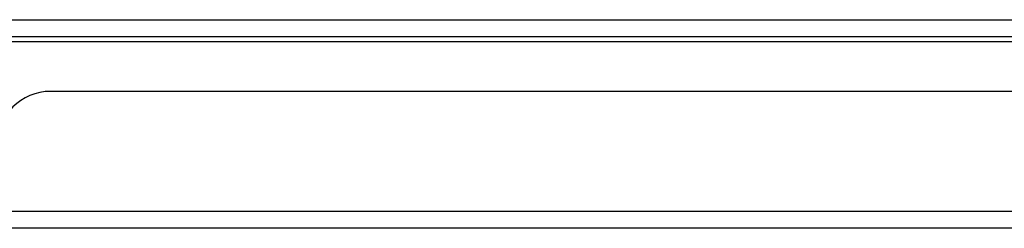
# Model space of a CAD drawing. Header units: inches. Extents: x 25 to 627, y 68 to 290.
# Tile 8 of 250: x 30.75 to 36.51, y 68.36 to 69.58. Entities that reach past the tile are written whole.
import ezdxf

# ---------------------------------------------------------------- set-up
doc = ezdxf.new("R2010")
doc.units = ezdxf.units.IN
doc.header["$MEASUREMENT"] = 0
doc.layers.add('Visible Edges(ANSI)', color=7, linetype='Continuous', lineweight=25)
doc.layers.add('Visible Tangent Edges(ANSI)', color=7, linetype='Continuous', lineweight=25)

msp = doc.modelspace()

# ---------------------------------------------------------------- linework, layer by layer
at = {"layer": 'Visible Edges(ANSI)'}
for p, q in [((25.0901, 69.4844), (84.8921, 69.4844)), ((44.8476, 69.1649), (30.9326, 69.1649)), ((84.7936, 68.3649), (25.1886, 68.3649))]:
    msp.add_line(p, q, dxfattribs=at)
msp.add_arc((30.9326, 68.8529), 0.312, 90, 180, dxfattribs=at)
at = {"layer": 'Visible Tangent Edges(ANSI)'}
for p, q in [((25.0901, 69.5834), (84.125, 69.5834)), ((45.6608, 69.4534), (30.1195, 69.4534)), ((25.1886, 68.4639), (84.7936, 68.4639))]:
    msp.add_line(p, q, dxfattribs=at)

doc.saveas('drawing.dxf')
